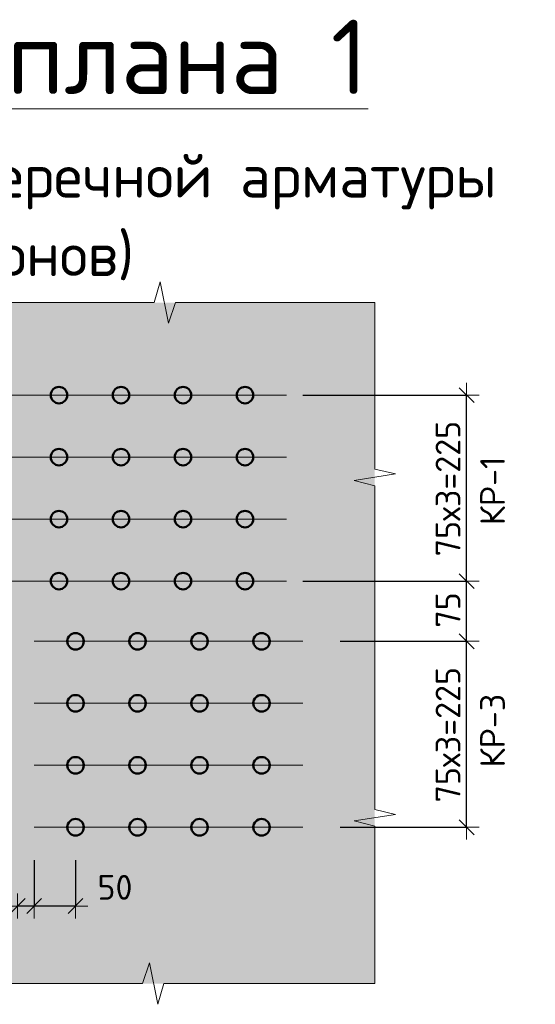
# Model space of a CAD drawing. Header units: metres. Extents: x -38 to 97, y -15 to 21.
# Tile 147 of 209: x 75.264 to 75.888, y 4.037 to 5.229. Entities that reach past the tile are written whole.
import ezdxf

# ---------------------------------------------------------------- set-up
doc = ezdxf.new("R2010")
doc.units = ezdxf.units.M
doc.header["$PDMODE"] = 65
for name, color, linetype in [('XR$3$_3705', 7, 'Continuous'), ('XR$4$_3705', 7, 'Continuous'), ('XR$6$_3705', 7, 'Continuous')]:
    doc.layers.add(name, color=color, linetype=linetype)
for name, color, linetype, lineweight in [('XR$3$ВК__отв в полу 1-2 эт', 220, 'Continuous', 25), ('XR$3$Размерная линия (1)', 7, 'Continuous', 13), ('XR$3$Текст_ общее_1', 7, 'Continuous', 13), ('XR$4$ВК__отв в полу 1-2 эт', 220, 'Continuous', 25), ('XR$4$Размерная линия (1)', 7, 'Continuous', 13), ('XR$4$Текст_ общее_1', 7, 'Continuous', 13), ('XR$6$ВК__отв в полу 1-2 эт', 220, 'Continuous', 25), ('XR$6$Размерная линия (1)', 7, 'Continuous', 13), ('XR$6$Текст_ общее_1', 7, 'Continuous', 13)]:
    doc.layers.add(name, color=color, linetype=linetype, lineweight=lineweight)
doc.styles.add('ISOCPEUR', font='txt')
doc.dimstyles.new('DIMSTYLE_23', dxfattribs={"dimtxt": 0.03, "dimasz": 0.03, "dimexe": 0, "dimexo": 0, "dimgap": 0.015, "dimtad": 2, "dimdec": 0, "dimlfac": 1000, "dimrnd": 5, "dimzin": 12, "dimdsep": 46, "dimtxsty": 'ISOCPEUR', "dimblk1": 'ALL_ML_STRICH', "dimblk2": 'ALL_ML_STRICH', "dimsah": 1, "dimcen": 0, "dimclrd": 7, "dimclre": 256, "dimclrt": 7, "dimadec": 0, "dimazin": 0, "dimtfac": 1, "dimtdec": 0, "dimtix": 1, "dimtmove": 2, "dimatfit": 3, "dimfxl": 0, "dimtvp": 1.2, "dimtzin": 0, "dimlwd": 0, "dimlwe": -3, "dimarcsym": 0})
doc.dimstyles.new('DIMSTYLE_24', dxfattribs={"dimtxt": 0.03, "dimasz": 0.03, "dimexe": 0, "dimexo": 0, "dimgap": 0.015, "dimtad": 2, "dimdec": 0, "dimlfac": 1000, "dimrnd": 5, "dimzin": 12, "dimdsep": 46, "dimtxsty": 'ISOCPEUR', "dimblk1": 'ALL_ML_STRICH', "dimblk2": 'ALL_ML_STRICH', "dimsah": 1, "dimcen": 0, "dimclrd": 7, "dimclre": 256, "dimclrt": 7, "dimadec": 0, "dimazin": 0, "dimtfac": 1, "dimtdec": 0, "dimtix": 1, "dimtmove": 2, "dimatfit": 3, "dimfxl": 0, "dimtzin": 0, "dimlwd": 0, "dimlwe": -3, "dimarcsym": 0})

# ---------------------------------------------------------------- blocks, each defined once
blk = doc.blocks.new('ЭЛЕМЕНТ_УЗОРА_7')
at = {"color": 7, "linetype": 'Continuous', "lineweight": 13, "transparency": 33554687}
for p, q in [((74.6496, 4.8864), (74.6496, 4.8864)), ((74.6496, 4.8864), (74.6496, 4.8864)), ((75.6936, 4.8864), (75.6936, 4.8864)), ((75.6936, 4.8864), (75.6936, 4.8864)), ((74.6496, 4.0624), (74.6496, 4.0624)), ((75.6936, 4.0624), (75.6936, 4.0624))]:
    blk.add_line(p, q, dxfattribs=at)
for points in [[(74.6496, 4.8864), (74.9048, 4.8864), (74.9121, 4.9114), (74.9221, 4.8614), (74.9304, 4.8864), (75.1716, 4.8864)], [(75.1716, 4.8864), (75.4268, 4.8864), (75.4341, 4.9114), (75.4441, 4.8614), (75.4524, 4.8864), (75.6936, 4.8864)], [(74.6496, 4.4744), (74.6496, 4.6759), (74.6246, 4.6816), (74.6746, 4.6895), (74.6496, 4.6961), (74.6496, 4.8864)], [(75.6936, 4.8864), (75.6936, 4.6849), (75.7186, 4.6792), (75.6686, 4.6713), (75.6936, 4.6648), (75.6936, 4.4744)], [(74.6496, 4.0624), (74.6496, 4.2639), (74.6246, 4.2696), (74.6746, 4.2775), (74.6496, 4.2841), (74.6496, 4.4744)], [(75.6936, 4.4744), (75.6936, 4.2729), (75.7186, 4.2672), (75.6686, 4.2593), (75.6936, 4.2528), (75.6936, 4.0624)], [(75.1716, 4.0624), (74.9163, 4.0624), (74.909, 4.0374), (74.8991, 4.0874), (74.8907, 4.0624), (74.6496, 4.0624), (74.6496, 4.0624)], [(75.6936, 4.0624), (75.6936, 4.0624), (75.4383, 4.0624), (75.431, 4.0374), (75.4211, 4.0874), (75.4127, 4.0624), (75.1716, 4.0624)]]:
    blk.add_lwpolyline(points, dxfattribs=at)
blk = doc.blocks.new('ALL_ML_STRICH')
at = {"color": 0, "linetype": 'ByBlock', "lineweight": -2}
for p, q in [((0, -0.5), (0, 0.5)), ((-1, 0), (0.5, 0)), ((-0.3, -0.3), (0.3, 0.3))]:
    blk.add_line(p, q, dxfattribs=at)
blk = doc.blocks.new('*D169')
at = {"layer": 'DEFPOINTS', "color": 7, "linetype": 'Continuous', "lineweight": 13, "transparency": 33554687}
for p in [(75.6316, 4.4766), (75.6316, 4.2516), (75.8046, 4.2516)]:
    blk.add_point(p, dxfattribs=at)
at = {"layer": 'XR$3$Размерная линия (1)', "color": 9, "linetype": 'Continuous', "lineweight": -2, "true_color": 0xc7c7c7, "transparency": 33554687}
for p, q in [((75.6516, 4.4766), (75.8046, 4.4766)), ((75.6516, 4.2516), (75.8046, 4.2516))]:
    blk.add_line(p, q, dxfattribs=at)
at = {"layer": 'XR$3$Размерная линия (1)', "color": 7, "linetype": 'Continuous', "lineweight": -2, "transparency": 33554687}
blk.add_line((75.8046, 4.2516), (75.8046, 4.4766), dxfattribs=at)
at = {"layer": 'XR$3$Размерная линия (1)', "color": 7, "linetype": 'Continuous', "lineweight": 13, "transparency": 33554687, "xscale": 0.03, "yscale": 0.03, "zscale": 0.03}
for p, rotation in [((75.8046, 4.4766), 90), ((75.8046, 4.2516), 270)]:
    blk.add_blockref('ALL_ML_STRICH', p, dxfattribs=dict(at, rotation=rotation))
at = {"layer": 'XR$3$Размерная линия (1)', "color": 7, "linetype": 'Continuous', "lineweight": 13, "transparency": 33554687, "insert": (75.7671, 4.2816), "char_height": 0.03, "width": 0.0015, "attachment_point": 1, "rotation": 90, "line_spacing_factor": 0.60241, "style": 'ISOCPEUR'}
blk.add_mtext('75х3=225', dxfattribs=at)
blk = doc.blocks.new('*D170')
at = {"layer": 'DEFPOINTS', "color": 7, "linetype": 'Continuous', "lineweight": 13, "transparency": 33554687}
for p in [(75.5866, 4.5494), (75.6316, 4.4766), (75.8046, 4.4766)]:
    blk.add_point(p, dxfattribs=at)
at = {"layer": 'XR$3$Размерная линия (1)', "color": 9, "linetype": 'Continuous', "lineweight": -2, "true_color": 0xc7c7c7, "transparency": 33554687}
for p, q in [((75.6066, 4.5494), (75.8046, 4.5494)), ((75.6516, 4.4766), (75.8046, 4.4766))]:
    blk.add_line(p, q, dxfattribs=at)
at = {"layer": 'XR$3$Размерная линия (1)', "color": 7, "linetype": 'Continuous', "lineweight": -2, "transparency": 33554687}
blk.add_line((75.8046, 4.4766), (75.8046, 4.5494), dxfattribs=at)
at = {"layer": 'XR$3$Размерная линия (1)', "color": 7, "linetype": 'Continuous', "lineweight": 13, "transparency": 33554687, "xscale": 0.03, "yscale": 0.03, "zscale": 0.03}
for p, rotation in [((75.8046, 4.5494), 90), ((75.8046, 4.4766), 270)]:
    blk.add_blockref('ALL_ML_STRICH', p, dxfattribs=dict(at, rotation=rotation))
at = {"layer": 'XR$3$Размерная линия (1)', "color": 7, "linetype": 'Continuous', "lineweight": 13, "transparency": 33554687, "insert": (75.7821, 4.5145), "char_height": 0.03, "width": 0.06, "attachment_point": 5, "rotation": 90, "style": 'ISOCPEUR'}
blk.add_mtext('\\A1;{75}', dxfattribs=at)
blk = doc.blocks.new('*D171')
at = {"layer": 'DEFPOINTS', "color": 7, "linetype": 'Continuous', "lineweight": 13, "transparency": 33554687}
for p in [(75.5866, 4.7744), (75.5866, 4.5494), (75.8046, 4.5494)]:
    blk.add_point(p, dxfattribs=at)
at = {"layer": 'XR$3$Размерная линия (1)', "color": 9, "linetype": 'Continuous', "lineweight": -2, "true_color": 0xc7c7c7, "transparency": 33554687}
for p, q in [((75.6066, 4.7744), (75.8046, 4.7744)), ((75.6066, 4.5494), (75.8046, 4.5494))]:
    blk.add_line(p, q, dxfattribs=at)
at = {"layer": 'XR$3$Размерная линия (1)', "color": 7, "linetype": 'Continuous', "lineweight": -2, "transparency": 33554687}
blk.add_line((75.8046, 4.5494), (75.8046, 4.7744), dxfattribs=at)
at = {"layer": 'XR$3$Размерная линия (1)', "color": 7, "linetype": 'Continuous', "lineweight": 13, "transparency": 33554687, "xscale": 0.03, "yscale": 0.03, "zscale": 0.03}
for p, rotation in [((75.8046, 4.7744), 90), ((75.8046, 4.5494), 270)]:
    blk.add_blockref('ALL_ML_STRICH', p, dxfattribs=dict(at, rotation=rotation))
at = {"layer": 'XR$3$Размерная линия (1)', "color": 7, "linetype": 'Continuous', "lineweight": 13, "transparency": 33554687, "insert": (75.7671, 4.5794), "char_height": 0.03, "width": 0.0015, "attachment_point": 1, "rotation": 90, "line_spacing_factor": 0.60241, "style": 'ISOCPEUR'}
blk.add_mtext('75х3=225', dxfattribs=at)
blk = doc.blocks.new('*D222')
at = {"layer": 'DEFPOINTS', "color": 7, "linetype": 'Continuous', "lineweight": 13, "transparency": 33554687}
for p in [(75.2816, 4.2316), (75.3316, 4.2316), (75.3316, 4.1563)]:
    blk.add_point(p, dxfattribs=at)
at = {"layer": 'XR$3$Размерная линия (1)', "color": 9, "linetype": 'Continuous', "lineweight": -2, "true_color": 0xc7c7c7, "transparency": 33554687}
for p, q in [((75.2816, 4.2116), (75.2816, 4.1563)), ((75.3316, 4.2116), (75.3316, 4.1563))]:
    blk.add_line(p, q, dxfattribs=at)
at = {"layer": 'XR$3$Размерная линия (1)', "color": 7, "linetype": 'Continuous', "lineweight": -2, "transparency": 33554687}
blk.add_line((75.3316, 4.1563), (75.2816, 4.1563), dxfattribs=at)
at = {"layer": 'XR$3$Размерная линия (1)', "color": 7, "linetype": 'Continuous', "lineweight": 13, "transparency": 33554687, "xscale": 0.03, "yscale": 0.03, "zscale": 0.03}
for p, rotation in [((75.2816, 4.1563), 180), ((75.3316, 4.1563), 360)]:
    blk.add_blockref('ALL_ML_STRICH', p, dxfattribs=dict(at, rotation=rotation))
at = {"layer": 'XR$3$Размерная линия (1)', "color": 7, "linetype": 'Continuous', "lineweight": 13, "transparency": 33554687, "insert": (75.3793, 4.1789), "char_height": 0.03, "width": 0.06, "attachment_point": 5, "style": 'ISOCPEUR'}
blk.add_mtext('\\A1;{50}', dxfattribs=at)
blk = doc.blocks.new('*D223')
at = {"layer": 'DEFPOINTS', "color": 7, "linetype": 'Continuous', "lineweight": 13, "transparency": 33554687}
for p in [(75.2816, 4.2316), (75.2616, 4.166), (75.2816, 4.1563)]:
    blk.add_point(p, dxfattribs=at)
at = {"layer": 'XR$3$Размерная линия (1)', "color": 9, "linetype": 'Continuous', "lineweight": -2, "true_color": 0xc7c7c7, "transparency": 33554687}
for p, q in [((75.2816, 4.2116), (75.2816, 4.1563)), ((75.2616, 4.1563), (75.2616, 4.1563))]:
    blk.add_line(p, q, dxfattribs=at)
at = {"layer": 'XR$3$Размерная линия (1)', "color": 7, "linetype": 'Continuous', "lineweight": -2, "transparency": 33554687}
blk.add_line((75.2816, 4.1563), (75.2616, 4.1563), dxfattribs=at)
at = {"layer": 'XR$3$Размерная линия (1)', "color": 7, "linetype": 'Continuous', "lineweight": 13, "transparency": 33554687, "xscale": 0.03, "yscale": 0.03, "zscale": 0.03}
for p, rotation in [((75.2616, 4.1563), 180), ((75.2816, 4.1563), 360)]:
    blk.add_blockref('ALL_ML_STRICH', p, dxfattribs=dict(at, rotation=rotation))
at = {"layer": 'XR$3$Размерная линия (1)', "color": 7, "linetype": 'Continuous', "lineweight": 13, "transparency": 33554687, "insert": (75.2185, 4.1788), "char_height": 0.03, "width": 0.06, "attachment_point": 5, "style": 'ISOCPEUR'}
blk.add_mtext('\\A1;{20}', dxfattribs=at)
blk = doc.blocks.new('ЭЛЕМЕНТ_УЗОРА_20')
at = {"color": 7, "linetype": 'Continuous', "lineweight": 13, "transparency": 33554687}
for p, q in [((74.6496, 4.8864), (74.6496, 4.8864)), ((74.6496, 4.8864), (74.6496, 4.8864)), ((75.6936, 4.8864), (75.6936, 4.8864)), ((75.6936, 4.8864), (75.6936, 4.8864)), ((74.6496, 4.0624), (74.6496, 4.0624)), ((75.6936, 4.0624), (75.6936, 4.0624))]:
    blk.add_line(p, q, dxfattribs=at)
for points in [[(74.6496, 4.8864), (74.9048, 4.8864), (74.9121, 4.9114), (74.9221, 4.8614), (74.9304, 4.8864), (75.1716, 4.8864)], [(75.1716, 4.8864), (75.4268, 4.8864), (75.4341, 4.9114), (75.4441, 4.8614), (75.4524, 4.8864), (75.6936, 4.8864)], [(74.6496, 4.4744), (74.6496, 4.6759), (74.6246, 4.6816), (74.6746, 4.6895), (74.6496, 4.6961), (74.6496, 4.8864)], [(75.6936, 4.8864), (75.6936, 4.6849), (75.7186, 4.6792), (75.6686, 4.6713), (75.6936, 4.6648), (75.6936, 4.4744)], [(74.6496, 4.0624), (74.6496, 4.2639), (74.6246, 4.2696), (74.6746, 4.2775), (74.6496, 4.2841), (74.6496, 4.4744)], [(75.6936, 4.4744), (75.6936, 4.2729), (75.7186, 4.2672), (75.6686, 4.2593), (75.6936, 4.2528), (75.6936, 4.0624)], [(75.1716, 4.0624), (74.9163, 4.0624), (74.909, 4.0374), (74.8991, 4.0874), (74.8907, 4.0624), (74.6496, 4.0624), (74.6496, 4.0624)], [(75.6936, 4.0624), (75.6936, 4.0624), (75.4383, 4.0624), (75.431, 4.0374), (75.4211, 4.0874), (75.4127, 4.0624), (75.1716, 4.0624)]]:
    blk.add_lwpolyline(points, dxfattribs=at)
blk = doc.blocks.new('*D442')
at = {"layer": 'DEFPOINTS', "color": 7, "linetype": 'Continuous', "lineweight": 13, "transparency": 33554687}
for p in [(75.6316, 4.4766), (75.6316, 4.2516), (75.8046, 4.2516)]:
    blk.add_point(p, dxfattribs=at)
at = {"layer": 'XR$4$Размерная линия (1)', "color": 9, "linetype": 'Continuous', "lineweight": -2, "true_color": 0xc7c7c7, "transparency": 33554687}
for p, q in [((75.6516, 4.4766), (75.8046, 4.4766)), ((75.6516, 4.2516), (75.8046, 4.2516))]:
    blk.add_line(p, q, dxfattribs=at)
at = {"layer": 'XR$4$Размерная линия (1)', "color": 7, "linetype": 'Continuous', "lineweight": -2, "transparency": 33554687}
blk.add_line((75.8046, 4.2516), (75.8046, 4.4766), dxfattribs=at)
at = {"layer": 'XR$4$Размерная линия (1)', "color": 7, "linetype": 'Continuous', "lineweight": 13, "transparency": 33554687, "xscale": 0.03, "yscale": 0.03, "zscale": 0.03}
for p, rotation in [((75.8046, 4.4766), 90), ((75.8046, 4.2516), 270)]:
    blk.add_blockref('ALL_ML_STRICH', p, dxfattribs=dict(at, rotation=rotation))
at = {"layer": 'XR$4$Размерная линия (1)', "color": 7, "linetype": 'Continuous', "lineweight": 13, "transparency": 33554687, "insert": (75.7671, 4.2816), "char_height": 0.03, "width": 0.0015, "attachment_point": 1, "rotation": 90, "line_spacing_factor": 0.60241, "style": 'ISOCPEUR'}
blk.add_mtext('75х3=225', dxfattribs=at)
blk = doc.blocks.new('*D443')
at = {"layer": 'DEFPOINTS', "color": 7, "linetype": 'Continuous', "lineweight": 13, "transparency": 33554687}
for p in [(75.5866, 4.5494), (75.6316, 4.4766), (75.8046, 4.4766)]:
    blk.add_point(p, dxfattribs=at)
at = {"layer": 'XR$4$Размерная линия (1)', "color": 9, "linetype": 'Continuous', "lineweight": -2, "true_color": 0xc7c7c7, "transparency": 33554687}
for p, q in [((75.6066, 4.5494), (75.8046, 4.5494)), ((75.6516, 4.4766), (75.8046, 4.4766))]:
    blk.add_line(p, q, dxfattribs=at)
at = {"layer": 'XR$4$Размерная линия (1)', "color": 7, "linetype": 'Continuous', "lineweight": -2, "transparency": 33554687}
blk.add_line((75.8046, 4.4766), (75.8046, 4.5494), dxfattribs=at)
at = {"layer": 'XR$4$Размерная линия (1)', "color": 7, "linetype": 'Continuous', "lineweight": 13, "transparency": 33554687, "xscale": 0.03, "yscale": 0.03, "zscale": 0.03}
for p, rotation in [((75.8046, 4.5494), 90), ((75.8046, 4.4766), 270)]:
    blk.add_blockref('ALL_ML_STRICH', p, dxfattribs=dict(at, rotation=rotation))
at = {"layer": 'XR$4$Размерная линия (1)', "color": 7, "linetype": 'Continuous', "lineweight": 13, "transparency": 33554687, "insert": (75.7821, 4.5145), "char_height": 0.03, "width": 0.06, "attachment_point": 5, "rotation": 90, "style": 'ISOCPEUR'}
blk.add_mtext('\\A1;{75}', dxfattribs=at)
blk = doc.blocks.new('*D444')
at = {"layer": 'DEFPOINTS', "color": 7, "linetype": 'Continuous', "lineweight": 13, "transparency": 33554687}
for p in [(75.5866, 4.7744), (75.5866, 4.5494), (75.8046, 4.5494)]:
    blk.add_point(p, dxfattribs=at)
at = {"layer": 'XR$4$Размерная линия (1)', "color": 9, "linetype": 'Continuous', "lineweight": -2, "true_color": 0xc7c7c7, "transparency": 33554687}
for p, q in [((75.6066, 4.7744), (75.8046, 4.7744)), ((75.6066, 4.5494), (75.8046, 4.5494))]:
    blk.add_line(p, q, dxfattribs=at)
at = {"layer": 'XR$4$Размерная линия (1)', "color": 7, "linetype": 'Continuous', "lineweight": -2, "transparency": 33554687}
blk.add_line((75.8046, 4.5494), (75.8046, 4.7744), dxfattribs=at)
at = {"layer": 'XR$4$Размерная линия (1)', "color": 7, "linetype": 'Continuous', "lineweight": 13, "transparency": 33554687, "xscale": 0.03, "yscale": 0.03, "zscale": 0.03}
for p, rotation in [((75.8046, 4.7744), 90), ((75.8046, 4.5494), 270)]:
    blk.add_blockref('ALL_ML_STRICH', p, dxfattribs=dict(at, rotation=rotation))
at = {"layer": 'XR$4$Размерная линия (1)', "color": 7, "linetype": 'Continuous', "lineweight": 13, "transparency": 33554687, "insert": (75.7671, 4.5794), "char_height": 0.03, "width": 0.0015, "attachment_point": 1, "rotation": 90, "line_spacing_factor": 0.60241, "style": 'ISOCPEUR'}
blk.add_mtext('75х3=225', dxfattribs=at)
blk = doc.blocks.new('*D486')
at = {"layer": 'DEFPOINTS', "color": 7, "linetype": 'Continuous', "lineweight": 13, "transparency": 33554687}
for p in [(75.2816, 4.2316), (75.3316, 4.2316), (75.3316, 4.1563)]:
    blk.add_point(p, dxfattribs=at)
at = {"layer": 'XR$4$Размерная линия (1)', "color": 9, "linetype": 'Continuous', "lineweight": -2, "true_color": 0xc7c7c7, "transparency": 33554687}
for p, q in [((75.2816, 4.2116), (75.2816, 4.1563)), ((75.3316, 4.2116), (75.3316, 4.1563))]:
    blk.add_line(p, q, dxfattribs=at)
at = {"layer": 'XR$4$Размерная линия (1)', "color": 7, "linetype": 'Continuous', "lineweight": -2, "transparency": 33554687}
blk.add_line((75.3316, 4.1563), (75.2816, 4.1563), dxfattribs=at)
at = {"layer": 'XR$4$Размерная линия (1)', "color": 7, "linetype": 'Continuous', "lineweight": 13, "transparency": 33554687, "xscale": 0.03, "yscale": 0.03, "zscale": 0.03}
for p, rotation in [((75.2816, 4.1563), 180), ((75.3316, 4.1563), 360)]:
    blk.add_blockref('ALL_ML_STRICH', p, dxfattribs=dict(at, rotation=rotation))
at = {"layer": 'XR$4$Размерная линия (1)', "color": 7, "linetype": 'Continuous', "lineweight": 13, "transparency": 33554687, "insert": (75.3793, 4.1789), "char_height": 0.03, "width": 0.06, "attachment_point": 5, "style": 'ISOCPEUR'}
blk.add_mtext('\\A1;{50}', dxfattribs=at)
blk = doc.blocks.new('*D487')
at = {"layer": 'DEFPOINTS', "color": 7, "linetype": 'Continuous', "lineweight": 13, "transparency": 33554687}
for p in [(75.2816, 4.2316), (75.2616, 4.166), (75.2816, 4.1563)]:
    blk.add_point(p, dxfattribs=at)
at = {"layer": 'XR$4$Размерная линия (1)', "color": 9, "linetype": 'Continuous', "lineweight": -2, "true_color": 0xc7c7c7, "transparency": 33554687}
for p, q in [((75.2816, 4.2116), (75.2816, 4.1563)), ((75.2616, 4.1563), (75.2616, 4.1563))]:
    blk.add_line(p, q, dxfattribs=at)
at = {"layer": 'XR$4$Размерная линия (1)', "color": 7, "linetype": 'Continuous', "lineweight": -2, "transparency": 33554687}
blk.add_line((75.2816, 4.1563), (75.2616, 4.1563), dxfattribs=at)
at = {"layer": 'XR$4$Размерная линия (1)', "color": 7, "linetype": 'Continuous', "lineweight": 13, "transparency": 33554687, "xscale": 0.03, "yscale": 0.03, "zscale": 0.03}
for p, rotation in [((75.2616, 4.1563), 180), ((75.2816, 4.1563), 360)]:
    blk.add_blockref('ALL_ML_STRICH', p, dxfattribs=dict(at, rotation=rotation))
at = {"layer": 'XR$4$Размерная линия (1)', "color": 7, "linetype": 'Continuous', "lineweight": 13, "transparency": 33554687, "insert": (75.2185, 4.1788), "char_height": 0.03, "width": 0.06, "attachment_point": 5, "style": 'ISOCPEUR'}
blk.add_mtext('\\A1;{20}', dxfattribs=at)
blk = doc.blocks.new('ЭЛЕМЕНТ_УЗОРА_41')
at = {"color": 7, "linetype": 'Continuous', "lineweight": 13, "transparency": 33554687}
for p, q in [((74.6496, 4.8864), (74.6496, 4.8864)), ((74.6496, 4.8864), (74.6496, 4.8864)), ((75.6936, 4.8864), (75.6936, 4.8864)), ((75.6936, 4.8864), (75.6936, 4.8864)), ((74.6496, 4.0624), (74.6496, 4.0624)), ((75.6936, 4.0624), (75.6936, 4.0624))]:
    blk.add_line(p, q, dxfattribs=at)
for points in [[(74.6496, 4.8864), (74.9048, 4.8864), (74.9121, 4.9114), (74.9221, 4.8614), (74.9304, 4.8864), (75.1716, 4.8864)], [(75.1716, 4.8864), (75.4268, 4.8864), (75.4341, 4.9114), (75.4441, 4.8614), (75.4524, 4.8864), (75.6936, 4.8864)], [(74.6496, 4.4744), (74.6496, 4.6759), (74.6246, 4.6816), (74.6746, 4.6895), (74.6496, 4.6961), (74.6496, 4.8864)], [(75.6936, 4.8864), (75.6936, 4.6849), (75.7186, 4.6792), (75.6686, 4.6713), (75.6936, 4.6648), (75.6936, 4.4744)], [(74.6496, 4.0624), (74.6496, 4.2639), (74.6246, 4.2696), (74.6746, 4.2775), (74.6496, 4.2841), (74.6496, 4.4744)], [(75.6936, 4.4744), (75.6936, 4.2729), (75.7186, 4.2672), (75.6686, 4.2593), (75.6936, 4.2528), (75.6936, 4.0624)], [(75.1716, 4.0624), (74.9163, 4.0624), (74.909, 4.0374), (74.8991, 4.0874), (74.8907, 4.0624), (74.6496, 4.0624), (74.6496, 4.0624)], [(75.6936, 4.0624), (75.6936, 4.0624), (75.4383, 4.0624), (75.431, 4.0374), (75.4211, 4.0874), (75.4127, 4.0624), (75.1716, 4.0624)]]:
    blk.add_lwpolyline(points, dxfattribs=at)
blk = doc.blocks.new('*D894')
at = {"layer": 'DEFPOINTS', "color": 7, "linetype": 'Continuous', "lineweight": 13, "transparency": 33554687}
for p in [(75.6316, 4.4766), (75.6316, 4.2516), (75.8046, 4.2516)]:
    blk.add_point(p, dxfattribs=at)
at = {"layer": 'XR$6$Размерная линия (1)', "color": 9, "linetype": 'Continuous', "lineweight": -2, "true_color": 0xc7c7c7, "transparency": 33554687}
for p, q in [((75.6516, 4.4766), (75.8046, 4.4766)), ((75.6516, 4.2516), (75.8046, 4.2516))]:
    blk.add_line(p, q, dxfattribs=at)
at = {"layer": 'XR$6$Размерная линия (1)', "color": 7, "linetype": 'Continuous', "lineweight": -2, "transparency": 33554687}
blk.add_line((75.8046, 4.2516), (75.8046, 4.4766), dxfattribs=at)
at = {"layer": 'XR$6$Размерная линия (1)', "color": 7, "linetype": 'Continuous', "lineweight": 13, "transparency": 33554687, "xscale": 0.03, "yscale": 0.03, "zscale": 0.03}
for p, rotation in [((75.8046, 4.4766), 90), ((75.8046, 4.2516), 270)]:
    blk.add_blockref('ALL_ML_STRICH', p, dxfattribs=dict(at, rotation=rotation))
at = {"layer": 'XR$6$Размерная линия (1)', "color": 7, "linetype": 'Continuous', "lineweight": 13, "transparency": 33554687, "insert": (75.7671, 4.2816), "char_height": 0.03, "width": 0.0015, "attachment_point": 1, "rotation": 90, "line_spacing_factor": 0.60241, "style": 'ISOCPEUR'}
blk.add_mtext('75х3=225', dxfattribs=at)
blk = doc.blocks.new('*D895')
at = {"layer": 'DEFPOINTS', "color": 7, "linetype": 'Continuous', "lineweight": 13, "transparency": 33554687}
for p in [(75.5866, 4.5494), (75.6316, 4.4766), (75.8046, 4.4766)]:
    blk.add_point(p, dxfattribs=at)
at = {"layer": 'XR$6$Размерная линия (1)', "color": 9, "linetype": 'Continuous', "lineweight": -2, "true_color": 0xc7c7c7, "transparency": 33554687}
for p, q in [((75.6066, 4.5494), (75.8046, 4.5494)), ((75.6516, 4.4766), (75.8046, 4.4766))]:
    blk.add_line(p, q, dxfattribs=at)
at = {"layer": 'XR$6$Размерная линия (1)', "color": 7, "linetype": 'Continuous', "lineweight": -2, "transparency": 33554687}
blk.add_line((75.8046, 4.4766), (75.8046, 4.5494), dxfattribs=at)
at = {"layer": 'XR$6$Размерная линия (1)', "color": 7, "linetype": 'Continuous', "lineweight": 13, "transparency": 33554687, "xscale": 0.03, "yscale": 0.03, "zscale": 0.03}
for p, rotation in [((75.8046, 4.5494), 90), ((75.8046, 4.4766), 270)]:
    blk.add_blockref('ALL_ML_STRICH', p, dxfattribs=dict(at, rotation=rotation))
at = {"layer": 'XR$6$Размерная линия (1)', "color": 7, "linetype": 'Continuous', "lineweight": 13, "transparency": 33554687, "insert": (75.7821, 4.5145), "char_height": 0.03, "width": 0.06, "attachment_point": 5, "rotation": 90, "style": 'ISOCPEUR'}
blk.add_mtext('\\A1;{75}', dxfattribs=at)
blk = doc.blocks.new('*D896')
at = {"layer": 'DEFPOINTS', "color": 7, "linetype": 'Continuous', "lineweight": 13, "transparency": 33554687}
for p in [(75.5866, 4.7744), (75.5866, 4.5494), (75.8046, 4.5494)]:
    blk.add_point(p, dxfattribs=at)
at = {"layer": 'XR$6$Размерная линия (1)', "color": 9, "linetype": 'Continuous', "lineweight": -2, "true_color": 0xc7c7c7, "transparency": 33554687}
for p, q in [((75.6066, 4.7744), (75.8046, 4.7744)), ((75.6066, 4.5494), (75.8046, 4.5494))]:
    blk.add_line(p, q, dxfattribs=at)
at = {"layer": 'XR$6$Размерная линия (1)', "color": 7, "linetype": 'Continuous', "lineweight": -2, "transparency": 33554687}
blk.add_line((75.8046, 4.5494), (75.8046, 4.7744), dxfattribs=at)
at = {"layer": 'XR$6$Размерная линия (1)', "color": 7, "linetype": 'Continuous', "lineweight": 13, "transparency": 33554687, "xscale": 0.03, "yscale": 0.03, "zscale": 0.03}
for p, rotation in [((75.8046, 4.7744), 90), ((75.8046, 4.5494), 270)]:
    blk.add_blockref('ALL_ML_STRICH', p, dxfattribs=dict(at, rotation=rotation))
at = {"layer": 'XR$6$Размерная линия (1)', "color": 7, "linetype": 'Continuous', "lineweight": 13, "transparency": 33554687, "insert": (75.7671, 4.5794), "char_height": 0.03, "width": 0.0015, "attachment_point": 1, "rotation": 90, "line_spacing_factor": 0.60241, "style": 'ISOCPEUR'}
blk.add_mtext('75х3=225', dxfattribs=at)
blk = doc.blocks.new('*D925')
at = {"layer": 'DEFPOINTS', "color": 7, "linetype": 'Continuous', "lineweight": 13, "transparency": 33554687}
for p in [(75.2816, 4.2316), (75.3316, 4.2316), (75.3316, 4.1563)]:
    blk.add_point(p, dxfattribs=at)
at = {"layer": 'XR$6$Размерная линия (1)', "color": 9, "linetype": 'Continuous', "lineweight": -2, "true_color": 0xc7c7c7, "transparency": 33554687}
for p, q in [((75.2816, 4.2116), (75.2816, 4.1563)), ((75.3316, 4.2116), (75.3316, 4.1563))]:
    blk.add_line(p, q, dxfattribs=at)
at = {"layer": 'XR$6$Размерная линия (1)', "color": 7, "linetype": 'Continuous', "lineweight": -2, "transparency": 33554687}
blk.add_line((75.3316, 4.1563), (75.2816, 4.1563), dxfattribs=at)
at = {"layer": 'XR$6$Размерная линия (1)', "color": 7, "linetype": 'Continuous', "lineweight": 13, "transparency": 33554687, "xscale": 0.03, "yscale": 0.03, "zscale": 0.03}
for p, rotation in [((75.2816, 4.1563), 180), ((75.3316, 4.1563), 360)]:
    blk.add_blockref('ALL_ML_STRICH', p, dxfattribs=dict(at, rotation=rotation))
at = {"layer": 'XR$6$Размерная линия (1)', "color": 7, "linetype": 'Continuous', "lineweight": 13, "transparency": 33554687, "insert": (75.3793, 4.1789), "char_height": 0.03, "width": 0.06, "attachment_point": 5, "style": 'ISOCPEUR'}
blk.add_mtext('\\A1;{50}', dxfattribs=at)
blk = doc.blocks.new('*D926')
at = {"layer": 'DEFPOINTS', "color": 7, "linetype": 'Continuous', "lineweight": 13, "transparency": 33554687}
for p in [(75.2816, 4.2316), (75.2616, 4.166), (75.2816, 4.1563)]:
    blk.add_point(p, dxfattribs=at)
at = {"layer": 'XR$6$Размерная линия (1)', "color": 9, "linetype": 'Continuous', "lineweight": -2, "true_color": 0xc7c7c7, "transparency": 33554687}
for p, q in [((75.2816, 4.2116), (75.2816, 4.1563)), ((75.2616, 4.1563), (75.2616, 4.1563))]:
    blk.add_line(p, q, dxfattribs=at)
at = {"layer": 'XR$6$Размерная линия (1)', "color": 7, "linetype": 'Continuous', "lineweight": -2, "transparency": 33554687}
blk.add_line((75.2816, 4.1563), (75.2616, 4.1563), dxfattribs=at)
at = {"layer": 'XR$6$Размерная линия (1)', "color": 7, "linetype": 'Continuous', "lineweight": 13, "transparency": 33554687, "xscale": 0.03, "yscale": 0.03, "zscale": 0.03}
for p, rotation in [((75.2616, 4.1563), 180), ((75.2816, 4.1563), 360)]:
    blk.add_blockref('ALL_ML_STRICH', p, dxfattribs=dict(at, rotation=rotation))
at = {"layer": 'XR$6$Размерная линия (1)', "color": 7, "linetype": 'Continuous', "lineweight": 13, "transparency": 33554687, "insert": (75.2185, 4.1788), "char_height": 0.03, "width": 0.06, "attachment_point": 5, "style": 'ISOCPEUR'}
blk.add_mtext('\\A1;{20}', dxfattribs=at)

msp = doc.modelspace()

# ---------------------------------------------------------------- hatches: boundary and pattern name
at = {"linetype": 'Continuous', "lineweight": 13, "true_color": 0xf0eae8, "transparency": 33554687}
msp.add_hatch(color=7, dxfattribs=at).paths.add_polyline_path([(74.6496, 4.8864), (74.6496, 4.0624), (75.6936, 4.0624), (75.6936, 4.8864)])
msp.add_hatch(color=7, dxfattribs=at).paths.add_polyline_path([(74.6496, 4.8864), (74.6496, 4.0624), (75.6936, 4.0624), (75.6936, 4.8864)])
msp.add_hatch(color=7, dxfattribs=at).paths.add_polyline_path([(74.6496, 4.8864), (74.6496, 4.0624), (75.6936, 4.0624), (75.6936, 4.8864)])

# ---------------------------------------------------------------- linework, layer by layer
at = {"layer": 'XR$3$_3705', "color": 7, "linetype": 'Continuous', "lineweight": 50, "transparency": 33554687}
for centre in [(75.3116, 4.7744), (75.3866, 4.7744), (75.4616, 4.7744), (75.5366, 4.7744), (75.3116, 4.6994), (75.3866, 4.6994), (75.4616, 4.6994), (75.5366, 4.6994), (75.3116, 4.6244), (75.3866, 4.6244), (75.4616, 4.6244), (75.5366, 4.6244), (75.3116, 4.5494), (75.3866, 4.5494), (75.4616, 4.5494), (75.5366, 4.5494), (75.3316, 4.4766), (75.4066, 4.4766), (75.4816, 4.4766), (75.5566, 4.4766), (75.3316, 4.4016), (75.4066, 4.4016), (75.4816, 4.4016), (75.5566, 4.4016), (75.3316, 4.3266), (75.4066, 4.3266), (75.4816, 4.3266), (75.5566, 4.3266), (75.3316, 4.2516), (75.4066, 4.2516), (75.4816, 4.2516), (75.5566, 4.2516)]:
    msp.add_circle(centre, 0.01, dxfattribs=at)
at = {"layer": 'XR$3$ВК__отв в полу 1-2 эт', "color": 7, "linetype": 'Continuous', "lineweight": 13, "transparency": 33554687}
for p, q in [((75.5866, 4.7744), (74.7366, 4.7744)), ((75.5866, 4.6994), (74.7366, 4.6994)), ((75.5866, 4.6244), (74.7366, 4.6244)), ((75.5866, 4.5494), (74.7366, 4.5494)), ((75.6066, 4.4766), (75.2816, 4.4766)), ((75.6066, 4.4016), (75.2816, 4.4016)), ((75.6066, 4.3266), (75.2816, 4.3266)), ((75.6066, 4.2516), (75.2816, 4.2516))]:
    msp.add_line(p, q, dxfattribs=at)
at = {"layer": 'XR$4$_3705', "color": 7, "linetype": 'Continuous', "lineweight": 50, "transparency": 33554687}
for centre in [(75.3116, 4.7744), (75.3866, 4.7744), (75.4616, 4.7744), (75.5366, 4.7744), (75.3116, 4.6994), (75.3866, 4.6994), (75.4616, 4.6994), (75.5366, 4.6994), (75.3116, 4.6244), (75.3866, 4.6244), (75.4616, 4.6244), (75.5366, 4.6244), (75.3116, 4.5494), (75.3866, 4.5494), (75.4616, 4.5494), (75.5366, 4.5494), (75.3316, 4.4766), (75.4066, 4.4766), (75.4816, 4.4766), (75.5566, 4.4766), (75.3316, 4.4016), (75.4066, 4.4016), (75.4816, 4.4016), (75.5566, 4.4016), (75.3316, 4.3266), (75.4066, 4.3266), (75.4816, 4.3266), (75.5566, 4.3266), (75.3316, 4.2516), (75.4066, 4.2516), (75.4816, 4.2516), (75.5566, 4.2516)]:
    msp.add_circle(centre, 0.01, dxfattribs=at)
at = {"layer": 'XR$4$ВК__отв в полу 1-2 эт', "color": 7, "linetype": 'Continuous', "lineweight": 13, "transparency": 33554687}
for p, q in [((75.5866, 4.7744), (74.7366, 4.7744)), ((75.5866, 4.6994), (74.7366, 4.6994)), ((75.5866, 4.6244), (74.7366, 4.6244)), ((75.5866, 4.5494), (74.7366, 4.5494)), ((75.6066, 4.4766), (75.2816, 4.4766)), ((75.6066, 4.4016), (75.2816, 4.4016)), ((75.6066, 4.3266), (75.2816, 4.3266)), ((75.6066, 4.2516), (75.2816, 4.2516))]:
    msp.add_line(p, q, dxfattribs=at)
at = {"layer": 'XR$6$_3705', "color": 7, "linetype": 'Continuous', "lineweight": 50, "transparency": 33554687}
for centre in [(75.3116, 4.7744), (75.3866, 4.7744), (75.4616, 4.7744), (75.5366, 4.7744), (75.3116, 4.6994), (75.3866, 4.6994), (75.4616, 4.6994), (75.5366, 4.6994), (75.3116, 4.6244), (75.3866, 4.6244), (75.4616, 4.6244), (75.5366, 4.6244), (75.3116, 4.5494), (75.3866, 4.5494), (75.4616, 4.5494), (75.5366, 4.5494), (75.3316, 4.4766), (75.4066, 4.4766), (75.4816, 4.4766), (75.5566, 4.4766), (75.3316, 4.4016), (75.4066, 4.4016), (75.4816, 4.4016), (75.5566, 4.4016), (75.3316, 4.3266), (75.4066, 4.3266), (75.4816, 4.3266), (75.5566, 4.3266), (75.3316, 4.2516), (75.4066, 4.2516), (75.4816, 4.2516), (75.5566, 4.2516)]:
    msp.add_circle(centre, 0.01, dxfattribs=at)
at = {"layer": 'XR$6$ВК__отв в полу 1-2 эт', "color": 7, "linetype": 'Continuous', "lineweight": 13, "transparency": 33554687}
for p, q in [((75.5866, 4.7744), (74.7366, 4.7744)), ((75.5866, 4.6994), (74.7366, 4.6994)), ((75.5866, 4.6244), (74.7366, 4.6244)), ((75.5866, 4.5494), (74.7366, 4.5494)), ((75.6066, 4.4766), (75.2816, 4.4766)), ((75.6066, 4.4016), (75.2816, 4.4016)), ((75.6066, 4.3266), (75.2816, 4.3266)), ((75.6066, 4.2516), (75.2816, 4.2516))]:
    msp.add_line(p, q, dxfattribs=at)

# ---------------------------------------------------------------- block references
at = {"color": 7, "linetype": 'Continuous', "lineweight": 13, "transparency": 33554687}
for name in ['ЭЛЕМЕНТ_УЗОРА_7', 'ЭЛЕМЕНТ_УЗОРА_20', 'ЭЛЕМЕНТ_УЗОРА_41']:
    msp.add_blockref(name, (0, 0), dxfattribs=at)

# ---------------------------------------------------------------- texts
at = {"layer": 'XR$3$Текст_ общее_1', "color": 7, "linetype": 'Continuous', "lineweight": 13, "transparency": 33554687, "insert": (75.1817, 5.2286), "char_height": 0.09, "width": 2.301075, "attachment_point": 2, "line_spacing_factor": 1.084337}
msp.add_mtext('\\A1;{\\L\\fISOCPEUR|i0|b0;\\H0.090000;\\W1.000000;\\C7;  Деталь плана 1\\l}\\P{\\fISOCPEUR|i0|b0;\\H0.052500;\\W1.000000;\\C7;(схема раскладки поперечной арматуры}\\P{\\fISOCPEUR|i0|b0;\\H0.052500;\\W1.000000;\\C7;для пилонов)}\\P', dxfattribs=at)
at = {"layer": 'XR$3$Текст_ общее_1', "color": 7, "linetype": 'Continuous', "lineweight": 13, "transparency": 33554687, "char_height": 0.03, "attachment_point": 5, "rotation": 90, "style": 'ISOCPEUR'}
for s, insert, width in [('\\A1;{\\fISOCPEUR|i0|b0;\\H0.030000;\\W1.000000;\\C7;КР-1}\\P', (75.836, 4.6585), 0.097125), ('\\A1;{\\fISOCPEUR|i0|b0;\\H0.030000;\\W1.000000;\\C7;КР-3}\\P', (75.836, 4.3685), 0.104063)]:
    msp.add_mtext(s, dxfattribs=dict(at, insert=insert, width=width))
at = {"layer": 'XR$4$Текст_ общее_1', "color": 7, "linetype": 'Continuous', "lineweight": 13, "transparency": 33554687, "insert": (75.1817, 5.2286), "char_height": 0.09, "width": 2.301075, "attachment_point": 2, "line_spacing_factor": 1.084337}
msp.add_mtext('\\A1;{\\L\\fISOCPEUR|i0|b0;\\H0.090000;\\W1.000000;\\C7;  Деталь плана 1\\l}\\P{\\fISOCPEUR|i0|b0;\\H0.052500;\\W1.000000;\\C7;(схема раскладки поперечной арматуры}\\P{\\fISOCPEUR|i0|b0;\\H0.052500;\\W1.000000;\\C7;для пилонов)}\\P', dxfattribs=at)
at = {"layer": 'XR$4$Текст_ общее_1', "color": 7, "linetype": 'Continuous', "lineweight": 13, "transparency": 33554687, "char_height": 0.03, "attachment_point": 5, "rotation": 90, "style": 'ISOCPEUR'}
for s, insert, width in [('\\A1;{\\fISOCPEUR|i0|b0;\\H0.030000;\\W1.000000;\\C7;КР-1}\\P', (75.836, 4.6585), 0.097125), ('\\A1;{\\fISOCPEUR|i0|b0;\\H0.030000;\\W1.000000;\\C7;КР-3}\\P', (75.836, 4.3685), 0.104063)]:
    msp.add_mtext(s, dxfattribs=dict(at, insert=insert, width=width))
at = {"layer": 'XR$6$Текст_ общее_1', "color": 7, "linetype": 'Continuous', "lineweight": 13, "transparency": 33554687, "insert": (75.1817, 5.2286), "char_height": 0.09, "width": 2.301075, "attachment_point": 2, "line_spacing_factor": 1.084337}
msp.add_mtext('\\A1;{\\L\\fISOCPEUR|i0|b0;\\H0.090000;\\W1.000000;\\C7;  Деталь плана 1\\l}\\P{\\fISOCPEUR|i0|b0;\\H0.052500;\\W1.000000;\\C7;(схема раскладки поперечной арматуры}\\P{\\fISOCPEUR|i0|b0;\\H0.052500;\\W1.000000;\\C7;для пилонов)}\\P', dxfattribs=at)
at = {"layer": 'XR$6$Текст_ общее_1', "color": 7, "linetype": 'Continuous', "lineweight": 13, "transparency": 33554687, "char_height": 0.03, "attachment_point": 5, "rotation": 90, "style": 'ISOCPEUR'}
for s, insert, width in [('\\A1;{\\fISOCPEUR|i0|b0;\\H0.030000;\\W1.000000;\\C7;КР-1}\\P', (75.836, 4.6585), 0.097125), ('\\A1;{\\fISOCPEUR|i0|b0;\\H0.030000;\\W1.000000;\\C7;КР-3}\\P', (75.836, 4.3685), 0.104063)]:
    msp.add_mtext(s, dxfattribs=dict(at, insert=insert, width=width))

# ---------------------------------------------------------------- dimensions: what is measured, and where the dimension line sits
at = {"layer": 'XR$3$Размерная линия (1)', "color": 7, "linetype": 'Continuous', "lineweight": 13, "transparency": 33554687}
for base, p1, p2, picture, middle in [((75.8046, 4.7744), (75.6066, 4.5494), (75.6066, 4.7744), '*D171', (75.7896, 4.6619)), ((75.8046, 4.4766), (75.6516, 4.2516), (75.6516, 4.4766), '*D169', (75.7896, 4.3641))]:
    dim = msp.add_linear_dim(base=base, p1=p1, p2=p2, angle=90, text='75х3=225', dimstyle='DIMSTYLE_24', override={"dimpost": '<>', "dimclrd": 7, "dimclre": 9, "dimclrt": 7, "dimlwd": 0, "dimlwe": 65533}, dxfattribs=at)
    dim.commit()
    dim.dimension.update_dxf_attribs({"geometry": picture, "text_midpoint": middle, "dimtype": 160})
for base, p1, p2, angle, dimstyle, picture, middle in [((75.8046, 4.5494), (75.6516, 4.4766), (75.6066, 4.5494), 90, 'DIMSTYLE_24', '*D170', (75.7821, 4.5145)), ((75.2616, 4.1563), (75.2816, 4.2116), (75.2616, 4.1563), 180, 'DIMSTYLE_23', '*D223', (75.2185, 4.1788)), ((75.2816, 4.1563), (75.3316, 4.2116), (75.2816, 4.2116), 180, 'DIMSTYLE_23', '*D222', (75.3793, 4.1789))]:
    dim = msp.add_linear_dim(base=base, p1=p1, p2=p2, angle=angle, dimstyle=dimstyle, override={"dimpost": '<>', "dimclrd": 7, "dimclre": 9, "dimclrt": 7, "dimlwd": 0, "dimlwe": 65533}, dxfattribs=at)
    dim.commit()
    dim.dimension.update_dxf_attribs({"geometry": picture, "text_midpoint": middle, "dimtype": 160})
at = {"layer": 'XR$4$Размерная линия (1)', "color": 7, "linetype": 'Continuous', "lineweight": 13, "transparency": 33554687}
for base, p1, p2, picture, middle in [((75.8046, 4.7744), (75.6066, 4.5494), (75.6066, 4.7744), '*D444', (75.7896, 4.6619)), ((75.8046, 4.4766), (75.6516, 4.2516), (75.6516, 4.4766), '*D442', (75.7896, 4.3641))]:
    dim = msp.add_linear_dim(base=base, p1=p1, p2=p2, angle=90, text='75х3=225', dimstyle='DIMSTYLE_24', override={"dimpost": '<>', "dimclrd": 7, "dimclre": 9, "dimclrt": 7, "dimlwd": 0, "dimlwe": 65533}, dxfattribs=at)
    dim.commit()
    dim.dimension.update_dxf_attribs({"geometry": picture, "text_midpoint": middle, "dimtype": 160})
for base, p1, p2, angle, dimstyle, picture, middle in [((75.8046, 4.5494), (75.6516, 4.4766), (75.6066, 4.5494), 90, 'DIMSTYLE_24', '*D443', (75.7821, 4.5145)), ((75.2616, 4.1563), (75.2816, 4.2116), (75.2616, 4.1563), 180, 'DIMSTYLE_23', '*D487', (75.2185, 4.1788)), ((75.2816, 4.1563), (75.3316, 4.2116), (75.2816, 4.2116), 180, 'DIMSTYLE_23', '*D486', (75.3793, 4.1789))]:
    dim = msp.add_linear_dim(base=base, p1=p1, p2=p2, angle=angle, dimstyle=dimstyle, override={"dimpost": '<>', "dimclrd": 7, "dimclre": 9, "dimclrt": 7, "dimlwd": 0, "dimlwe": 65533}, dxfattribs=at)
    dim.commit()
    dim.dimension.update_dxf_attribs({"geometry": picture, "text_midpoint": middle, "dimtype": 160})
at = {"layer": 'XR$6$Размерная линия (1)', "color": 7, "linetype": 'Continuous', "lineweight": 13, "transparency": 33554687}
for base, p1, p2, picture, middle in [((75.8046, 4.7744), (75.6066, 4.5494), (75.6066, 4.7744), '*D896', (75.7896, 4.6619)), ((75.8046, 4.4766), (75.6516, 4.2516), (75.6516, 4.4766), '*D894', (75.7896, 4.3641))]:
    dim = msp.add_linear_dim(base=base, p1=p1, p2=p2, angle=90, text='75х3=225', dimstyle='DIMSTYLE_24', override={"dimpost": '<>', "dimclrd": 7, "dimclre": 9, "dimclrt": 7, "dimlwd": 0, "dimlwe": 65533}, dxfattribs=at)
    dim.commit()
    dim.dimension.update_dxf_attribs({"geometry": picture, "text_midpoint": middle, "dimtype": 160})
for base, p1, p2, angle, dimstyle, picture, middle in [((75.8046, 4.5494), (75.6516, 4.4766), (75.6066, 4.5494), 90, 'DIMSTYLE_24', '*D895', (75.7821, 4.5145)), ((75.2616, 4.1563), (75.2816, 4.2116), (75.2616, 4.1563), 180, 'DIMSTYLE_23', '*D926', (75.2185, 4.1788)), ((75.2816, 4.1563), (75.3316, 4.2116), (75.2816, 4.2116), 180, 'DIMSTYLE_23', '*D925', (75.3793, 4.1789))]:
    dim = msp.add_linear_dim(base=base, p1=p1, p2=p2, angle=angle, dimstyle=dimstyle, override={"dimpost": '<>', "dimclrd": 7, "dimclre": 9, "dimclrt": 7, "dimlwd": 0, "dimlwe": 65533}, dxfattribs=at)
    dim.commit()
    dim.dimension.update_dxf_attribs({"geometry": picture, "text_midpoint": middle, "dimtype": 160})

doc.saveas('drawing.dxf')
